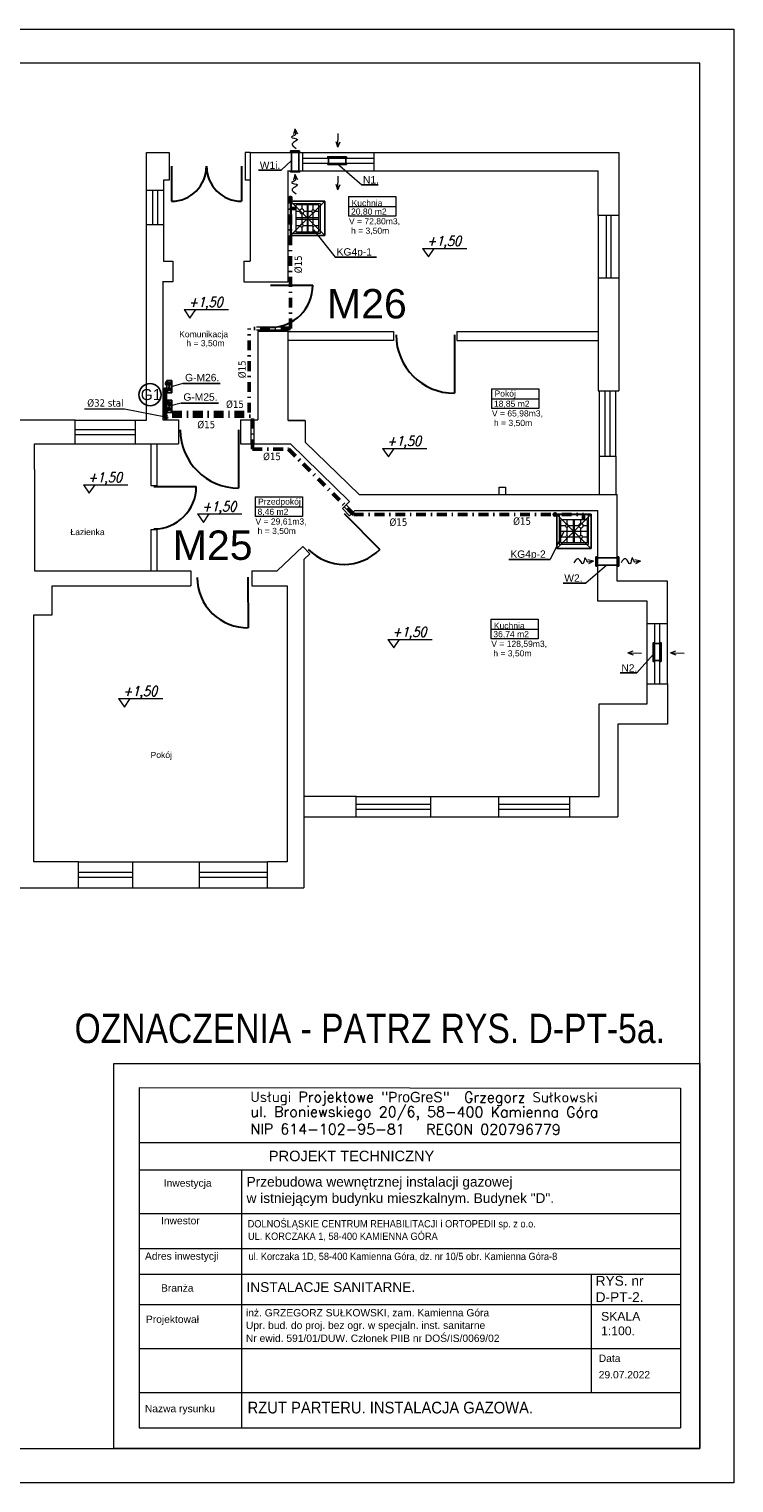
# Model space of a CAD drawing. Extents: x 34439 to 126910, y -74890 to 17912.
# Tile 133 of 144: x 116279 to 117719, y -54414 to -51444. Entities that reach past the tile are written whole.
import ezdxf
from ezdxf.enums import TextEntityAlignment as Align

# ---------------------------------------------------------------- set-up
doc = ezdxf.new("R2010")
doc.units = 0
doc.header["$MEASUREMENT"] = 0
for name, pattern in [('DASHDOT', [8.5, 4, -2, 0.5, -2]), ('DASHED', [19.05, 12.7, -6.35]), ('Przerywana długa', [1058333.301544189, 634999.990463, -423333.311081])]:
    doc.linetypes.add(name, pattern=pattern)
for name, color, linetype, lineweight in [('0.25', 6, 'Continuous', 9), ('062', 62, 'Continuous', 0), ('_konstrukcja', 96, 'Continuous', 20), ('_stolarka', 82, 'Continuous', 30), ('A-ARM', 1, 'Continuous', 15), ('gaz', 1, 'Continuous', 30), ('inst-gaz-rury', 50, 'Continuous', 50), ('inst. - C.O. - opis', 2, 'Continuous', 9), ('Opisy_wymiary.2D77', 7, 'Continuous', 0), ('tabelka', 255, 'Continuous', 13), ('tabelka2', 251, 'Continuous', 13), ('urzadzenia', 6, 'Continuous', 15), ('wymiar', 3, 'Continuous', 13), ('WYMIARKI', 10, 'Continuous', 13)]:
    doc.layers.add(name, color=color, linetype=linetype, lineweight=lineweight)
doc.layers.add('Opisy', color=2, linetype='Continuous')
doc.layers.add('urządzenia', color=140, linetype='Continuous')
doc.styles.add('GA4-ATR-TEXT', font='arial.ttf', dxfattribs={"width": 0.9})
doc.styles.add('GENERATED_STYLE_1', font='ARIAL.TTF')
doc.styles.add('ROMANS', font='SIMPLEX.SHX', dxfattribs={"width": 0.85, "oblique": 15, "height": 16})
doc.styles.get("Standard").update_dxf_attribs({"font": 'ARIALN.TTF'})
doc.styles.add('T.N.ROMAN', font='SIMPLEX')

# ---------------------------------------------------------------- blocks, each defined once
blk = doc.blocks.new('DYBY2002-B01x0504')
at = {"layer": 'A-ARM'}
for p, q in [((0, 60), (60, 60)), ((0, 0), (0, 60)), ((60, 60), (60, 5)), ((2.5, 11), (2.5, 55.5)), ((2.5, 45), (13.5, 45)), ((57.5, 34), (2.5, 34)), ((2.5, 33.5), (57.5, 33.5)), ((3.5, 56.5), (56.5, 56.5)), ((15.5, 47), (15.5, 56.5)), ((15.5, 25), (15.5, 43)), ((17.5, 45), (41.5, 45)), ((28.5, 11), (28.5, 55.5)), ((31.5, 55.5), (31.5, 11)), ((44.5, 56.5), (44.5, 48)), ((44.5, 42), (44.5, 26.5)), ((47.5, 45), (57.5, 45)), ((57.5, 55.5), (57.5, 11)), ((60, 0), (0, 0)), ((12.5, 22), (2.5, 22)), ((56.5, 10), (3.5, 10)), ((15.5, 10), (15.5, 19)), ((40, 22), (18.5, 22)), ((44.5, 17.5), (44.5, 10)), ((57.5, 22), (49, 22)), ((60, 5), (60, 5)), ((60, 5), (60, 0))]:
    blk.add_line(p, q, dxfattribs=at)
for centre, radius in [((15.5, 45), 2), ((44.5, 45), 3), ((15.5, 22), 3), ((44.5, 22), 4.5)]:
    blk.add_circle(centre, radius, dxfattribs=at)
for centre, start, end in [((3.5, 55.5), 90, 180), ((56.5, 55.5), 0, 90), ((3.5, 11), 180, 270), ((56.5, 11), 270, 0)]:
    blk.add_arc(centre, 1, start, end, dxfattribs=at)

msp = doc.modelspace()

# ---------------------------------------------------------------- hatches: boundary and pattern name
at = {"layer": 'inst-gaz-rury', "linetype": 'Continuous'}
h = msp.add_hatch(color=256, dxfattribs=at)
h.paths.add_polyline_path([(116813.3, -51787.6, 0.420252), (116811.8, -51789.2), (116813.3, -51789.2)])
h.paths.add_polyline_path([(116813.3, -51790.6, 0.408201), (116814.8, -51789.2), (116813.3, -51789.2)])
h.paths.add_polyline_path([(116813.3, -51789.2), (116814.8, -51789.2, 0.417728), (116813.3, -51787.6)])
for points in [[(116813.3, -51789.2), (116811.8, -51789.2, 0.409454), (116813.3, -51790.6, 0.001073), (116813.3, -51790.6)], [(116557.8, -52180.4), (116557.8, -52178.9, 0.409454), (116556.3, -52180.4, 0.001073), (116556.3, -52180.4)], [(116560.4, -52167.7), (116560.4, -52166.2, 0.409454), (116558.9, -52167.7, 0.001073), (116558.9, -52167.7)], [(116560.4, -52207.7), (116560.4, -52206.2, 0.409454), (116558.9, -52207.7, 0.001073), (116558.9, -52207.7)], [(116557.8, -52220.4), (116557.8, -52218.9, 0.409454), (116556.3, -52220.4, 0.001073), (116556.3, -52220.4)], [(116557.9, -52236.4), (116557.9, -52238.7, 0.409454), (116560.1, -52236.4, 0.001073), (116560.1, -52236.4)], [(117353.3, -52435.5), (117353.3, -52434, 0.409454), (117351.8, -52435.5, 0.001073), (117351.8, -52435.5)]]:
    msp.add_hatch(color=256, dxfattribs=at).paths.add_polyline_path(points)
h = msp.add_hatch(color=256, dxfattribs=at)
h.paths.add_polyline_path([(116559.3, -52180.4, 0.420252), (116557.8, -52178.9), (116557.8, -52180.4)])
h.paths.add_polyline_path([(116556.3, -52180.4, 0.408201), (116557.8, -52181.9), (116557.8, -52180.4)])
h.paths.add_polyline_path([(116557.8, -52180.4), (116557.8, -52181.9, 0.417728), (116559.3, -52180.4)])
h = msp.add_hatch(color=256, dxfattribs=at)
h.paths.add_polyline_path([(116561.9, -52167.7, 0.420252), (116560.4, -52166.2), (116560.4, -52167.7)])
h.paths.add_polyline_path([(116558.9, -52167.7, 0.408201), (116560.4, -52169.2), (116560.4, -52167.7)])
h.paths.add_polyline_path([(116560.4, -52167.7), (116560.4, -52169.2, 0.417728), (116561.9, -52167.7)])
h = msp.add_hatch(color=256, dxfattribs=at)
h.paths.add_polyline_path([(116561.9, -52207.7, 0.420252), (116560.4, -52206.2), (116560.4, -52207.7)])
h.paths.add_polyline_path([(116558.9, -52207.7, 0.408201), (116560.4, -52209.2), (116560.4, -52207.7)])
h.paths.add_polyline_path([(116560.4, -52207.7), (116560.4, -52209.2, 0.417728), (116561.9, -52207.7)])
h = msp.add_hatch(color=256, dxfattribs=at)
h.paths.add_polyline_path([(116555.6, -52236.4, 0.420252), (116557.9, -52238.7), (116557.9, -52236.4)])
h.paths.add_polyline_path([(116560.1, -52236.4, 0.408201), (116557.9, -52234.2), (116557.9, -52236.4)])
h.paths.add_polyline_path([(116557.9, -52236.4), (116557.9, -52234.2, 0.417728), (116555.6, -52236.4)])
h = msp.add_hatch(color=256, dxfattribs=at)
h.paths.add_polyline_path([(116559.3, -52220.4, 0.420252), (116557.8, -52218.9), (116557.8, -52220.4)])
h.paths.add_polyline_path([(116556.3, -52220.4, 0.408201), (116557.8, -52221.9), (116557.8, -52220.4)])
h.paths.add_polyline_path([(116557.8, -52220.4), (116557.8, -52221.9, 0.417728), (116559.3, -52220.4)])
h = msp.add_hatch(color=256, dxfattribs=at)
h.paths.add_polyline_path([(117354.8, -52435.5, 0.420252), (117353.3, -52434), (117353.3, -52435.5)])
h.paths.add_polyline_path([(117351.8, -52435.5, 0.408201), (117353.3, -52437), (117353.3, -52435.5)])
h.paths.add_polyline_path([(117353.3, -52435.5), (117353.3, -52437, 0.417728), (117354.8, -52435.5)])

# ---------------------------------------------------------------- linework, layer by layer
at = {"linetype": 'DASHED', "ltscale": 20}
for p, q in [((116883, -51865.7), (116813, -51795.7)), ((116883.2, -51795.7), (116813.2, -51865.7)), ((117357.3, -52505.2), (117427.3, -52435.2)), ((117427.3, -52505.5), (117357.3, -52435.5))]:
    msp.add_line(p, q, dxfattribs=at)
at = {"linetype": 'Continuous', "lineweight": 18}
for p, q in [((116931.7, -51786.1), (117028.3, -51786.1)), ((116931.7, -51786.1), (116931.7, -51826.3)), ((117028.3, -51786.1), (117028.3, -51826.3)), ((116931.7, -51806.7), (117028.3, -51806.7)), ((117028.3, -51826.3), (116931.7, -51826.3)), ((117223.8, -52178.6), (117320.3, -52178.6)), ((117223.8, -52178.6), (117223.8, -52218.9)), ((117320.3, -52178.6), (117320.3, -52218.9)), ((117223.8, -52199.2), (117320.3, -52199.2)), ((117320.3, -52218.9), (117223.8, -52218.9)), ((116740.7, -52399.4), (116837.2, -52399.4)), ((116740.7, -52399.4), (116740.7, -52439.6)), ((116740.7, -52420), (116837.2, -52420)), ((116837.2, -52399.4), (116837.2, -52439.6)), ((116837.2, -52439.6), (116740.7, -52439.6)), ((117222.5, -52649.4), (117319.1, -52649.4)), ((117222.5, -52649.4), (117222.5, -52689.6)), ((117319.1, -52649.4), (117319.1, -52689.6)), ((117222.5, -52670), (117319.1, -52670)), ((117319.1, -52689.6), (117222.5, -52689.6))]:
    msp.add_line(p, q, dxfattribs=at)
at = {"linetype": 'DASHED', "ltscale": 20}
for points in [[(116883, -51795.7), (116813, -51795.7), (116813, -51865.7), (116883, -51865.7)], [(117427.3, -52505.2), (117427.3, -52435.2), (117357.3, -52435.2), (117357.3, -52505.2)]]:
    msp.add_lwpolyline(points, close=True, dxfattribs=at)
at = {"layer": '0.25'}
for p, q in [((116821.7, -51647.9), (116819.3, -51659.3)), ((116821.7, -51647.8), (116823.4, -51659.5)), ((116821.7, -51647.9), (116827.4, -51658.1)), ((116909.9, -51685.3), (116906, -51674.2)), ((116909.9, -51685.3), (116910.6, -51657.4)), ((116909.9, -51685.3), (116914.2, -51674.4)), ((116821.7, -51740.7), (116819.3, -51752.2)), ((116821.7, -51740.6), (116823.4, -51752.4)), ((116821.7, -51740.7), (116827.4, -51751)), ((116909.9, -51772.5), (116906, -51761.4)), ((116909.9, -51772.5), (116910.6, -51744.6)), ((116909.9, -51772.5), (116914.2, -51761.6)), ((117432.2, -52531), (117420.5, -52532.7)), ((117432.2, -52531), (117420.7, -52528.5)), ((117432.2, -52531), (117421.9, -52536.6)), ((117528.5, -52531), (117516.8, -52532.7)), ((117528.4, -52531), (117517, -52528.5)), ((117528.4, -52531), (117518.2, -52536.6)), ((117502.5, -52718.1), (117513.5, -52714.3)), ((117589.7, -52718.1), (117600.7, -52714.3)), ((117502.4, -52718.1), (117530.3, -52718.8)), ((117502.5, -52718.1), (117513.3, -52722.5)), ((117589.6, -52718.1), (117617.5, -52718.8)), ((117589.7, -52718.1), (117600.5, -52722.5))]:
    msp.add_line(p, q, dxfattribs=at)
for points in [[(116823.4, -51659.5), (116820.7, -51662.1), (116806.5, -51666), (116838, -51668), (116809.6, -51677.7), (116819.8, -51684.5), (116824.7, -51687.7)], [(116823.4, -51752.4), (116820.7, -51755), (116806.5, -51758.8), (116838, -51760.8), (116809.6, -51770.6), (116819.8, -51777.3), (116824.7, -51780.5)], [(117420.5, -52532.7), (117417.9, -52530), (117414.1, -52515.8), (117412, -52547.2), (117402.3, -52518.9), (117395.5, -52529.1), (117392.3, -52534)], [(117516.8, -52532.7), (117514.2, -52530), (117510.3, -52515.8), (117508.3, -52547.2), (117498.6, -52518.9), (117491.8, -52529.1), (117488.6, -52534)]]:
    msp.add_open_spline(points, degree=3, knots=[11.780807, 11.780807, 11.780807, 11.780807, 21.987019, 35.220977, 49.180037, 61.636698, 61.636698, 61.636698, 61.636698], dxfattribs=at)
at = {"layer": '062', "linetype": 'Przerywana długa', "flags": 128}
msp.add_lwpolyline([(113519.3, -51443.9), (117719.3, -51443.9), (117719.3, -54413.9), (113519.3, -54413.9)], close=True, dxfattribs=at)
at = {"layer": '_konstrukcja', "ltscale": 50}
for p, q in [((116518.6, -52243), (116518.6, -51695.8)), ((116518.6, -51695.8), (116565.2, -51695.8)), ((116565.2, -51695.8), (116565.2, -51752.6)), ((116720.4, -51695.8), (116720.4, -51752.6)), ((116730.9, -51696), (116720.4, -51696)), ((116730.9, -51696), (116730.9, -51917.9)), ((116730.9, -51696), (117483.8, -51696)), ((116838.3, -51733.4), (116838.3, -51696)), ((116838.3, -51707.6), (116983.7, -51707.6)), ((116983.7, -51733.4), (116983.7, -51696)), ((117483.8, -51696), (117483.8, -51824.7)), ((116808.3, -51960.4), (116808.3, -51733.1)), ((116808.3, -51733.4), (117441.7, -51733.4)), ((116838.3, -51717.6), (116983.7, -51717.6)), ((116838.3, -51733.4), (116983.7, -51733.4)), ((117441.7, -51824.7), (117441.7, -51733.4)), ((116565.2, -51752.6), (116553.7, -51752.6)), ((116553.7, -51752.6), (116553.7, -51773.5)), ((116730.9, -51752.6), (116720.4, -51752.6)), ((116553.7, -51773.5), (116518.6, -51773.5)), ((116531.1, -51773.5), (116531.1, -51844.1)), ((116541.1, -51773.5), (116541.1, -51844.1)), ((116553.7, -51773.5), (116553.7, -51844.1)), ((117483.8, -51824.7), (117441.7, -51824.7)), ((117441.7, -51824.7), (117441.7, -51952.5)), ((117457.8, -51824.7), (117457.8, -51952.5)), ((117467.8, -51824.7), (117467.8, -51952.5)), ((117483.8, -51824.7), (117483.8, -51952.5)), ((116553.7, -51844.1), (116518.6, -51844.1)), ((116553.7, -51844.1), (116553.7, -51917.9)), ((116553.7, -51917.9), (116572.8, -51917.9)), ((116572.8, -51917.9), (116572.8, -51960.4)), ((116717.3, -51917.9), (116717.3, -51960.4)), ((116717.3, -51917.9), (116730.9, -51917.9)), ((116572.8, -51960), (116551.3, -51960)), ((116551.8, -51960.4), (116551.8, -52242)), ((116717.3, -51960.4), (116808.3, -51960.4)), ((117483.8, -51952.5), (117441.7, -51952.5)), ((117441.7, -51952.5), (117441.7, -52155.7)), ((117483.8, -51952.5), (117483.8, -52182.8)), ((116746.4, -52061.7), (116746.4, -52242)), ((116808.3, -52061.7), (116746.4, -52061.7)), ((116808.3, -52243.8), (116808.3, -52061.7)), ((116808.3, -52061.7), (117023.2, -52061.7)), ((117023.2, -52061.7), (117023.2, -52080.1)), ((117153, -52061.7), (117153, -52080.1)), ((117153, -52061.7), (117441.7, -52061.7)), ((117023.2, -52080.1), (116808.3, -52080.1)), ((117153, -52080.1), (117441.7, -52080.1)), ((117441.7, -52155.7), (117441.6, -52182.8)), ((117441.6, -52182.8), (117483.8, -52182.8)), ((117444.5, -52316.1), (117444.5, -52182.8)), ((117456.3, -52316.1), (117456.3, -52182.8)), ((117466.3, -52316.1), (117466.3, -52182.8)), ((117478, -52316.1), (117478, -52182.8)), ((116551.8, -52242), (116583.8, -52242)), ((116583.8, -52242), (116583.8, -52291.4)), ((116710.8, -52242), (116710.8, -52291.4)), ((116710.8, -52242), (116746.4, -52242)), ((116372.6, -52243), (116157.2, -52243)), ((116372.6, -52291.4), (116372.6, -52243)), ((116372.6, -52243), (116495.9, -52243)), ((116372.6, -52262.2), (116495.9, -52262.2)), ((116495.9, -52291.4), (116495.9, -52243)), ((116495.9, -52243), (116518.6, -52243)), ((116842.7, -52243.8), (116842.7, -52287.6)), ((116289.7, -52343.6), (116289.7, -52291.4)), ((116289.7, -52291.4), (116372.6, -52291.4)), ((116372.6, -52272.2), (116495.9, -52272.2)), ((116372.6, -52291.4), (116495.9, -52291.4)), ((116495.9, -52291.4), (116583.8, -52291.4)), ((116527.9, -52291.4), (116527.9, -52376.3)), ((116539.9, -52291.4), (116539.9, -52376.3)), ((116710.8, -52291.4), (116812.7, -52291.4)), ((116812.7, -52291.4), (116933.9, -52408.9)), ((116842.7, -52287.6), (116953.5, -52395)), ((117444.5, -52395), (117444.5, -52316.1)), ((117444.5, -52316.1), (117478, -52316.1)), ((117478, -52316.1), (117478, -52395)), ((116289.7, -52343.6), (116289.7, -52433.6)), ((116527.9, -52376.3), (116539.9, -52376.3)), ((117239.2, -52395), (117239.2, -52379.5)), ((117239.2, -52379.5), (117252.7, -52379.5)), ((117252.7, -52379.5), (117252.7, -52395)), ((116933.9, -52408.9), (116919.1, -52423.1)), ((116953.5, -52395), (117480.7, -52395)), ((117480.7, -52572.1), (117480.7, -52395)), ((116289.7, -52433.6), (116289.7, -52551)), ((116919.1, -52423.1), (116933.6, -52438.2)), ((116944.8, -52427.5), (116933.6, -52438.2)), ((116944.8, -52427.5), (117441.3, -52427.5)), ((117441.3, -52612.3), (117441.3, -52427.5)), ((116527.9, -52466.3), (116527.9, -52551)), ((116527.9, -52466.3), (116539.9, -52466.3)), ((116539.9, -52466.3), (116539.9, -52551)), ((116838.1, -52500.9), (116785.8, -52551)), ((116838.1, -52500.9), (116852.6, -52516)), ((116852.6, -52516), (116840.4, -52527.7)), ((116840.4, -52527.7), (116840.4, -53198)), ((116289.7, -52551), (116609.1, -52551)), ((116609.1, -52551), (116609.1, -52581.5)), ((116734.3, -52551), (116785.8, -52551)), ((116734.3, -52551), (116734.3, -52581.5)), ((116325.6, -52640.6), (116325.6, -52581.5)), ((116325.6, -52581.5), (116609.1, -52581.5)), ((116734.3, -52581.5), (116806.3, -52581.5)), ((116806.3, -52581.5), (116806.3, -53144.8)), ((117583.6, -52572.1), (117480.7, -52572.1)), ((117583.6, -52658.1), (117583.6, -52572.1)), ((117542.1, -52612.3), (117441.3, -52612.3)), ((117542.1, -52658.1), (117542.1, -52612.3)), ((116288.5, -53144.8), (116288.5, -52640.6)), ((116288.5, -52640.6), (116325.6, -52640.6)), ((117542.1, -52658.1), (117583.6, -52658.1)), ((117542.1, -52781.5), (117542.1, -52658.1)), ((117557.9, -52781.5), (117557.9, -52658.1)), ((117567.9, -52781.5), (117567.9, -52658.1)), ((117583.6, -52781.5), (117583.6, -52658.1)), ((117542.1, -52822.6), (117542.1, -52781.5)), ((117542.1, -52781.5), (117583.6, -52781.5)), ((117583.6, -52781.5), (117583.6, -52864.2)), ((117443.6, -53011.7), (117443.6, -52822.6)), ((117443.6, -52822.6), (117542.1, -52822.6)), ((117583.6, -52864.2), (117482, -52864.2)), ((117482, -52864.2), (117482, -53053.3)), ((116946.9, -53011.7), (116840.4, -53011.7)), ((116946.9, -53053.3), (116946.9, -53011.7)), ((116946.9, -53011.7), (117099.8, -53011.7)), ((117099.8, -53053.3), (117099.8, -53011.7)), ((117099.8, -53011.7), (117238.8, -53011.7)), ((117238.8, -53053.3), (117238.8, -53011.7)), ((117238.8, -53011.7), (117384.2, -53011.7)), ((117384.2, -53053.3), (117384.2, -53011.7)), ((117384.2, -53011.7), (117443.6, -53011.7)), ((116946.9, -53027.5), (117099.8, -53027.5)), ((116946.9, -53037.5), (117099.8, -53037.5)), ((117238.8, -53027.5), (117384.2, -53027.5)), ((117238.8, -53037.5), (117384.2, -53037.5)), ((116840.4, -53053.3), (116946.9, -53053.3)), ((116946.9, -53053.3), (117099.8, -53053.3)), ((117099.8, -53053.3), (117238.8, -53053.3)), ((117238.8, -53053.3), (117384.2, -53053.3)), ((117384.2, -53053.3), (117482, -53053.3)), ((116379.5, -53144.8), (116288.5, -53144.8)), ((116379.5, -53198), (116379.5, -53144.8)), ((116379.5, -53144.8), (116491.1, -53144.8)), ((116491.1, -53198), (116491.1, -53144.8)), ((116491.1, -53144.8), (116627, -53144.8)), ((116627, -53198), (116627, -53144.8)), ((116627, -53144.8), (116766, -53144.8)), ((116806.3, -53144.8), (116766, -53144.8)), ((116766, -53198), (116766, -53144.8)), ((116379.5, -53166.4), (116491.1, -53166.4)), ((116379.5, -53176.4), (116491.1, -53176.4)), ((116627, -53166.4), (116766, -53166.4)), ((116627, -53176.4), (116766, -53176.4)), ((116244.4, -53198), (116379.5, -53198)), ((116379.5, -53198), (116491.1, -53198)), ((116491.1, -53198), (116627, -53198)), ((116627, -53198), (116766, -53198)), ((116766, -53198), (116840.4, -53198))]:
    msp.add_line(p, q, dxfattribs=at)
msp.add_lwpolyline([(116808.3, -52243.8), (116842.7, -52243.8), (116842.7, -52243.8), (116808.3, -52243.8)], close=True, dxfattribs=at)
at = {"layer": '_stolarka', "linetype": 'ByBlock', "ltscale": 50}
for p, q in [((116569.8, -51724.2), (116569.8, -51795.8)), ((116712.9, -51724.2), (116712.9, -51795.8)), ((116772.2, -51967), (116858.6, -51967)), ((117148, -52068.7), (117148, -52187.9)), ((116707, -52262.4), (116707, -52381.7)), ((116534, -52378.6), (116620.4, -52378.6)), ((116922.5, -52433.7), (116995.9, -52507)), ((116725.7, -52563.4), (116726.8, -52667))]:
    msp.add_line(p, q, dxfattribs=at)
for centre, radius, start, end in [((116569.8, -51724.2), 71.5, 269.9972, 359.9972), ((116712.9, -51724.2), 71.5, 180.0028, 270.0028), ((116772.2, -51967), 86.4, 270, 0), ((117148, -52068.7), 119.2, 180.0028, 270.0028), ((116707, -52262.4), 119.2, 180.0028, 270.0028), ((116534, -52378.6), 86.4, 270, 0), ((116922.5, -52433.7), 103.7, 225.0028, 315.0028), ((116725.7, -52563.4), 103.7, 180.6059, 270.6059)]:
    msp.add_arc(centre, radius, start, end, dxfattribs=at)
at = {"layer": 'gaz', "linetype": 'Continuous', "lineweight": 30}
for p, q in [((116565.8, -52180.4), (116563.3, -52180.4)), ((116565.8, -52220.4), (116563.3, -52220.4))]:
    msp.add_line(p, q, dxfattribs=at)
at = {"layer": 'inst-gaz-rury', "linetype": 'DASHDOT', "ltscale": 5}
for p, q in [((116813.3, -52055.4), (116813.3, -51789.1)), ((116728.3, -52227.5), (116728.3, -52055.4)), ((116813.3, -52055.4), (116728.3, -52055.4)), ((116571.1, -52227.5), (116728.3, -52227.5)), ((116571.1, -52234.4), (116735.2, -52234.4)), ((116735.2, -52302.3), (116735.2, -52234.4)), ((116735.2, -52302.3), (116809.1, -52302.3)), ((116809.1, -52302.3), (116942.4, -52435.5)), ((116942.4, -52435.5), (117412.1, -52435.5))]:
    msp.add_line(p, q, dxfattribs=at)
at = {"layer": 'inst-gaz-rury', "linetype": 'Continuous'}
for p, q in [((116824.1, -51810.8), (116815.6, -51810.8)), ((116565.8, -52180.4), (116557.5, -52180.4)), ((116565.8, -52167.7), (116560.4, -52167.7)), ((116565.8, -52207.7), (116560.4, -52207.7)), ((116565.8, -52220.4), (116557.5, -52220.4)), ((117412.1, -52446.4), (117412.1, -52435.5))]:
    msp.add_line(p, q, dxfattribs=at)
at = {"layer": 'inst-gaz-rury', "ltscale": 50}
msp.add_line((116557.8, -52236.4), (116557.8, -52178.9), dxfattribs=at)
at = {"layer": 'inst-gaz-rury', "linetype": 'Continuous'}
for centre, radius in [((116813.3, -51789.1), 1.5), ((116557.8, -52180.4), 1.5), ((116560.4, -52167.7), 1.5), ((116560.4, -52207.7), 1.5), ((116557.8, -52236.4), 2.25), ((116557.8, -52220.4), 1.5), ((117353.3, -52435.5), 1.5)]:
    msp.add_circle(centre, radius, dxfattribs=at)
at = {"layer": 'Opisy'}
for p, q in [((116747.9, -51732.2), (116794.2, -51732.2)), ((116958.8, -51762), (116992.4, -51762.1)), ((116904.1, -51909.7), (116988.9, -51909.8)), ((116592.9, -52168.2), (116669.2, -52168.3)), ((116589.4, -52208.1), (116665.7, -52208.2)), ((117259.1, -52527.2), (117344, -52527.2)), ((117370.3, -52575.6), (117416.6, -52575.6)), ((117486.9, -52759.2), (117520.5, -52759.3))]:
    msp.add_line(p, q, dxfattribs=at)
at = {"layer": 'Opisy_wymiary.2D77', "linetype": 'Continuous'}
for p, q in [((117649.3, -51513.9), (113709.3, -51513.9)), ((117649.3, -54343.9), (117649.3, -51513.9)), ((113709.3, -54343.9), (117649.3, -54343.9))]:
    msp.add_line(p, q, dxfattribs=at)
at = {"layer": 'tabelka', "linetype": 'Continuous'}
msp.add_lwpolyline([(116451.8, -53557.4), (117649.3, -53557.4), (117649.3, -54343.9), (116451.8, -54343.9)], close=True, dxfattribs=at)
at = {"layer": 'tabelka2', "linetype": 'Continuous'}
msp.add_line((116503.7, -53606.2), (116503.7, -54301.5), dxfattribs=at)
at = {"layer": 'tabelka2'}
for p, q in [((116503.7, -53606.2), (117609.9, -53607.8)), ((117609.9, -53607.8), (117609.9, -54301.5)), ((116503.7, -53718.8), (117609.9, -53718.8)), ((116503.7, -53774.4), (117609.2, -53774.4)), ((116712.8, -53774.4), (116712.8, -54301.5)), ((116503.7, -53863.6), (117609.2, -53863.6)), ((116503.7, -53934.8), (117609.2, -53934.8)), ((116503.7, -53987.7), (117609.2, -53987.7)), ((117427.9, -54229.5), (117427.9, -53987.7)), ((116503.7, -54049.5), (117609.9, -54049.5)), ((116503.7, -54139.5), (117609.9, -54139.5)), ((116503.7, -54229.5), (117609.9, -54229.5)), ((116503.7, -54301.5), (117609.9, -54301.5))]:
    msp.add_line(p, q, dxfattribs=at)
at = {"layer": 'urzadzenia', "linetype": 'Continuous'}
for p, q in [((116743.2, -52052.4), (116810.2, -52052.4)), ((116743.2, -52058.4), (116810.2, -52058.4)), ((116732.2, -52242), (116732.2, -52291.4)), ((116738.2, -52242), (116738.2, -52291.4)), ((116922.5, -52419.9), (116937.3, -52434.7)), ((116926.8, -52415.7), (116941.6, -52430.5))]:
    msp.add_line(p, q, dxfattribs=at)
at = {"layer": 'urządzenia', "ltscale": 0.2}
for p, q in [((116814.8, -51735.7), (116814.8, -51694.1)), ((116829.7, -51735.7), (116829.7, -51694.1)), ((116891, -51720.4), (116890.9, -51704.6)), ((116925.9, -51720.4), (116925.9, -51704.6)), ((117437.2, -52524.1), (117482.2, -52524)), ((117437.2, -52539), (117482.2, -52539)), ((117554.5, -52699.2), (117570.3, -52699.2)), ((117554.5, -52734.1), (117570.3, -52734.1))]:
    msp.add_line(p, q, dxfattribs=at)
at = {"layer": 'urządzenia'}
for p, q in [((116560.6, -52162.1), (116570.6, -52187.1)), ((116560.6, -52187.1), (116570.6, -52162.1)), ((116560.6, -52162.1), (116570.6, -52162.1)), ((116560.6, -52202.1), (116570.6, -52227.1)), ((116560.6, -52227.1), (116570.6, -52202.1)), ((116560.6, -52202.1), (116570.6, -52202.1))]:
    msp.add_line(p, q, dxfattribs=at)
at = {"layer": 'urządzenia', "linetype": 'Continuous'}
for p, q in [((116560.6, -52162.1), (116560.6, -52187.1)), ((116570.6, -52187.1), (116570.6, -52162.1)), ((116560.6, -52187.1), (116570.6, -52187.1)), ((116560.6, -52202.1), (116560.6, -52227.1)), ((116570.6, -52227.1), (116570.6, -52202.1)), ((116560.6, -52227.1), (116570.6, -52227.1))]:
    msp.add_line(p, q, dxfattribs=at)
for points in [[(116831.5, -51692.5), (116813.2, -51692.5), (116813.2, -51694.1), (116831.5, -51694.1)], [(116927.7, -51704.6), (116889.3, -51704.6), (116889.3, -51706.2), (116927.7, -51706.2)], [(116831.5, -51734.1), (116813.2, -51734.1), (116813.2, -51735.7), (116831.5, -51735.7)], [(116927.7, -51718.8), (116889.3, -51718.8), (116889.3, -51720.4), (116927.7, -51720.4)], [(117438.8, -52540.8), (117438.8, -52522.4), (117437.2, -52522.4), (117437.2, -52540.8)], [(117483.8, -52540.8), (117483.8, -52522.4), (117482.2, -52522.4), (117482.2, -52540.8)], [(117556.1, -52735.9), (117556.1, -52697.5), (117554.5, -52697.5), (117554.5, -52735.9)], [(117570.3, -52735.9), (117570.3, -52697.5), (117568.7, -52697.5), (117568.7, -52735.9)]]:
    msp.add_lwpolyline(points, close=True, dxfattribs=at)
at = {"layer": 'urządzenia'}
msp.add_circle((116525.9, -52190.8), 22.8, dxfattribs=at)
at = {"layer": 'urządzenia', "linetype": 'Continuous'}
for centre in [(116565.8, -52167.7), (116565.8, -52180.4), (116565.8, -52207.7), (116565.8, -52220.4), (116565.8, -52220.4)]:
    msp.add_circle(centre, 1.5, dxfattribs=at)
at = {"layer": 'wymiar'}
for p, q in [((116814.8, -51712.1), (116794.2, -51732.2)), ((116908.5, -51718.8), (116958.8, -51762)), ((116860.3, -51853.9), (116904.1, -51909.7)), ((116592.9, -52168.2), (116569.1, -52174.7)), ((116589.4, -52208.1), (116565.6, -52214.6)), ((117371.7, -52470.4), (117344, -52527.2)), ((117459.7, -52539), (117416.6, -52575.6)), ((117554.5, -52721.7), (117520.5, -52759.3))]:
    msp.add_line(p, q, dxfattribs=at)
at = {"layer": 'WYMIARKI'}
for p, q in [((117082.8, -51891.9), (117173.4, -51891.9)), ((116595.5, -52016.9), (116686.1, -52016.9)), ((117001, -52300.6), (117091.6, -52300.6)), ((116389.7, -52374.9), (116480.3, -52374.9)), ((116623.2, -52434.4), (116713.7, -52434.4)), ((117012, -52690.7), (117102.6, -52690.7)), ((116461.6, -52811.8), (116552.1, -52811.8))]:
    msp.add_line(p, q, dxfattribs=at)
at = {"layer": 'WYMIARKI', "ltscale": 50}
for p, q in [((116392.2, -52219.8), (116474, -52219.8)), ((116474, -52219.8), (116557.8, -52236.4))]:
    msp.add_line(p, q, dxfattribs=at)
at = {"layer": 'WYMIARKI'}
for points in [[(117082.8, -51891.9), (117094.7, -51909.3), (117106.7, -51891.9)], [(116595.5, -52016.9), (116607.5, -52034.3), (116619.4, -52016.9)], [(117001, -52300.6), (117013, -52318), (117024.9, -52300.6)], [(116389.7, -52374.9), (116401.6, -52392.3), (116413.6, -52374.9)], [(116623.2, -52434.4), (116635.1, -52451.9), (116647, -52434.4)], [(117012, -52690.7), (117024, -52708.2), (117035.9, -52690.7)], [(116461.6, -52811.8), (116473.5, -52829.2), (116485.4, -52811.8)]]:
    msp.add_lwpolyline(points, dxfattribs=at)

# ---------------------------------------------------------------- block references
at = {"layer": 'A-ARM', "xscale": -1}
for p, rotation in [((116814.1, -51860.8), 269.9999999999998), ((117362.2, -52436.4), 179.9999999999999)]:
    msp.add_blockref('DYBY2002-B01x0504', p, dxfattribs=dict(at, rotation=rotation))

# ---------------------------------------------------------------- texts
at = {"style": 'GENERATED_STYLE_1'}
for s, p in [('W1i.', (116750.2, -51729.5)), ('N1.', (116961.1, -51759.4)), ('KG4p-1', (116907.3, -51906.6)), ('G-M26.', (116597.6, -52163.3)), ('G-M25.', (116594.1, -52203.1)), ('KG4p-2', (117262.4, -52524)), ('W2.', (117372.6, -52572.9)), ('N2.', (117489.3, -52756.6))]:
    msp.add_text(s, height=15, dxfattribs=at).set_placement(p)
at = {"linetype": 'Continuous', "char_height": 12.5, "style": 'GENERATED_STYLE_1'}
for s, insert, attachment_point in [('Kuchnia', (116937.8, -51805.9), 7), ('20,80 m2', (116936.7, -51810.5), 1), ('V = 72,80m3,', (116932.5, -51830.3), 1), ('h = 3,50m', (116936.7, -51849.6), 1), ('Komunikacja', (116585.5, -52077.3), 7), ('h = 3,50m', (116600.1, -52079.3), 1), ('Pokój', (117229.9, -52198.5), 7), ('18,85 m2', (117228.8, -52203.1), 1), ('V = 65,98m3,', (117224.6, -52222.8), 1), ('h = 3,50m', (117228.8, -52242.2), 1), ('Przedpokój', (116746.7, -52419.2), 7), ('V = 29,61m3,', (116741.4, -52443.6), 1), ('8,46 m2', (116745.7, -52423.8), 1), ('Łazienka', (116363.2, -52477.9), 7), ('h = 3,50m', (116745.7, -52462.9), 1), ('Kuchnia', (117228.6, -52669.2), 7), ('36,74 m2', (117227.5, -52673.8), 1), ('V = 128,59m3,', (117223.3, -52693.5), 1), ('h = 3,50m', (117227.5, -52712.9), 1), ('Pokój', (116527.1, -52936.8), 7)]:
    msp.add_mtext(s, dxfattribs=dict(at, insert=insert, attachment_point=attachment_point))
at = {"layer": '_konstrukcja', "linetype": 'Continuous', "char_height": 60, "attachment_point": 7, "style": 'GENERATED_STYLE_1'}
for s, insert in [('M26', (116887.6, -52035.9)), ('M25', (116572.4, -52529.1))]:
    msp.add_mtext(s, dxfattribs=dict(at, insert=insert))
at = {"layer": 'inst. - C.O. - opis', "style": 'GENERATED_STYLE_1'}
msp.add_text('G1', height=22.5, dxfattribs=at).set_placement((116527.9, -52190.6), align=Align.MIDDLE)
at = {"layer": 'tabelka2', "style": 'GENERATED_STYLE_1'}
for s, p in [('Projektował', (116517.6, -54087.1)), ('inż. GRZEGORZ SUŁKOWSKI, zam. Kamienna Góra', (116721.9, -54073.8)), ('Upr. bud. do proj. bez ogr. w specjaln. inst. sanitarne', (116721.9, -54099.4)), ('Nr ewid. 591/01/DUW. Członek PIIB nr DOŚ/IS/0069/02', (116721.9, -54125.9))]:
    msp.add_text(s, height=15, dxfattribs=at).set_placement(p)
at = {"layer": 'tabelka2', "style": 'GENERATED_STYLE_1', "width": 0.9}
msp.add_text('RZUT PARTERU. INSTALACJA GAZOWA. ', height=24, dxfattribs=at).set_placement((116725.3, -54272))
at = {"layer": 'tabelka2', "char_height": 21.327, "width": 2654.47, "attachment_point": 1, "rotation": 359.9094, "style": 'T.N.ROMAN'}
for s, insert in [('Usługi Projektowe "{\\fBrush Script MT|b0|i0|c0|p66;ProGreS}"  Grzegorz Sułkowski', (116731.1, -53614.5)), ('ul. Broniewskiego 20/6, 58-400 Kamienna Góra\\PNIP 614-102-95-81   REGON 020796779', (116731.1, -53644.7))]:
    msp.add_mtext(s, dxfattribs=dict(at, insert=insert))
at = {"layer": 'tabelka2', "attachment_point": 1}
for s, insert, char_height, width, style in [('PROJEKT TECHNICZNY', (116768.8, -53735.3), 21.349, 2657.127, 'GENERATED_STYLE_1'), ('Przebudowa wewnętrznej instalacji gazowej\\Pw istniejącym budynku mieszkalnym. Budynek "D".', (116723.2, -53788.7), 20, 1469.909, 'GENERATED_STYLE_1'), ('{\\fArial|b0|i0|c238|p0;Inwestycja }', (116554, -53793.7), 15, 1107.136, 'GENERATED_STYLE_1'), ('Inwestor}', (116548.4, -53870.5), 15, 1107.136, 'GENERATED_STYLE_1'), ('DOLNOŚLĄSKIE CENTRUM REHABILITACJI i ORTOPEDII sp. z o.o.', (116725.5, -53877), 15, 1107.136, 'GA4-ATR-TEXT'), ('UL. KORCZAKA 1, 58-400 KAMIENNA GÓRA', (116726.1, -53902.5), 15, 1107.136, 'GA4-ATR-TEXT'), ('Adres inwestycji}', (116515.6, -53943), 15, 1107.136, 'GENERATED_STYLE_1'), ('ul. Korczaka 1D, 58-400 Kamienna Góra, dz. nr 10/5 obr. Kamienna Góra-8', (116727.2, -53943.7), 15, 1107.136, 'GA4-ATR-TEXT'), ('{\\fArial|b0|i0|c238|p0;RYS. nr \\PD-PT-2.}', (117436.7, -53991), 20, 1107.136, 'GENERATED_STYLE_1'), ('Branża}', (116548.4, -54008.2), 15, 1107.136, 'GENERATED_STYLE_1'), ('INSTALACJE SANITARNE. ', (116723.1, -54003.9), 20, 1107.136, 'GENERATED_STYLE_1'), ('{\\fArial|b0|i0|c238|p0;SKALA \\P1:100.}', (117447.8, -54064.7), 17.791, 1107.136, 'GENERATED_STYLE_1'), ('Data}', (117443, -54151.8), 15, 1107.136, 'GENERATED_STYLE_1'), ('29.07.2022', (117443, -54185.3), 15, 1107.136, 'GENERATED_STYLE_1'), ('Nazwa rysunku }', (116515.4, -54254.5), 15, 1107.136, 'GENERATED_STYLE_1')]:
    msp.add_mtext(s, dxfattribs=dict(at, insert=insert, char_height=char_height, width=width, style=style))
at = {"layer": 'WYMIARKI', "char_height": 15, "width": 203, "attachment_point": 1, "rotation": 90}
for insert in [(116821.2, -51942.7), (116706.4, -52157.2)]:
    msp.add_mtext('{\\fTahoma|b0|i0|c238|p8;%%c15}', dxfattribs=dict(at, insert=insert))
at = {"layer": 'WYMIARKI', "attachment_point": 1}
for s, insert, char_height, width in [('{\\fTahoma|b0|i0|c238|p8;%%c32 stal}', (116397.6, -52200.2), 15, 203), ('{\\fTahoma|b0|i0|c238|p8;%%c15}', (116681.3, -52202.8), 15, 203), ('{\\fTahoma|b0|i0|c238|p8;%%c15}', (116622.6, -52244.3), 15, 203), ('{\\fTahoma|b0|i0|c238|p8;%%c15}', (116757, -52309.5), 15, 203), ('{\\fTahoma|b0|i0|c238|p8;%%c15}', (117015.4, -52443.6), 15, 203), ('{\\fTahoma|b0|i0|c238|p8;%%c15}', (117268.1, -52441.6), 15, 203), ('{\\fArial Narrow|b0|i0|c238|p0;OZNACZENIA - PATRZ RYS. D-PT-5a.}', (116371.7, -53455.4), 60, 1290.016)]:
    msp.add_mtext(s, dxfattribs=dict(at, insert=insert, char_height=char_height, width=width))
at = {"layer": 'WYMIARKI', "style": 'ROMANS', "oblique": 15, "width": 0.85}
for p in [(117091.9, -51886.7), (116604.6, -52011.7), (117010.1, -52295.4), (116398.8, -52369.6), (116632.2, -52429.2), (117021.1, -52685.5), (116470.7, -52806.6)]:
    msp.add_attdef('+1,50', p, '%%p0.00', height=20, dxfattribs=at)

doc.saveas('drawing.dxf')
